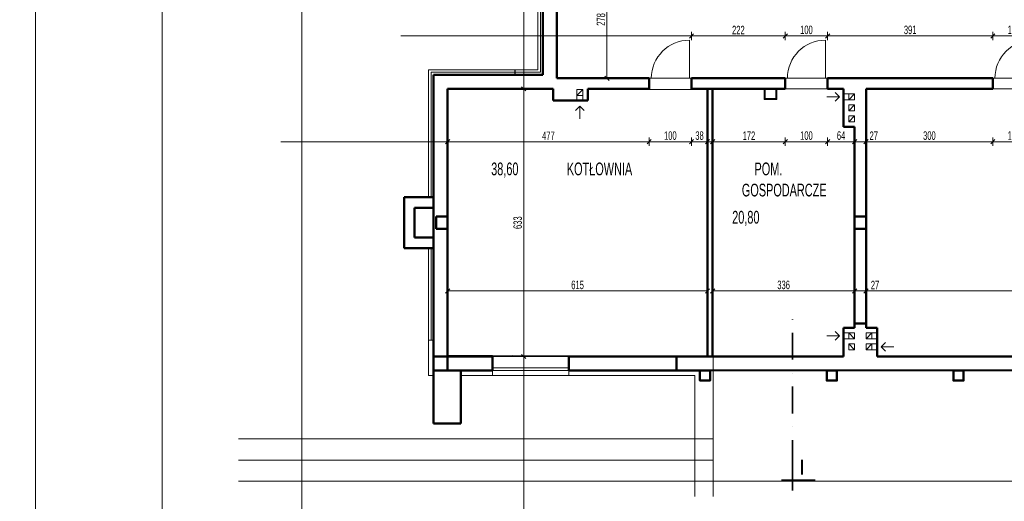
# Model space of a CAD drawing. Header units: millimetres. Extents: x 72202 to 304796, y 21658 to 519946.
# Tile 22 of 93: x 200516 to 202846, y 200622 to 201760. Entities that reach past the tile are written whole.
import ezdxf

# ---------------------------------------------------------------- set-up
doc = ezdxf.new("R2010")
doc.units = ezdxf.units.MM
doc.linetypes.add('ACAD_ISO10W100', pattern=[18.5, 12, -3, 0.5, -3])
doc.linetypes.add('DASHDOT', pattern=[25.4, 12.7, -6.35, 0, -6.35])
doc.layers.get('Defpoints').update_dxf_attribs({"color": 3})
for name, color, linetype, lineweight in [('kreskowanie', 9, 'Continuous', 5), ('linia - gruba - projektowana', 170, 'Continuous', 50), ('LINIA CIENKA', 7, 'Continuous', 13), ('LINIA KRESKOWANIE', 9, 'Continuous', 5), ('LINIA WYMIAROWANIE', 1, 'Continuous', 9), ('OPISY', 251, 'Continuous', 9), ('ściana_istniejąca', 7, 'Continuous', 35)]:
    doc.layers.add(name, color=color, linetype=linetype, lineweight=lineweight)
doc.layers.add('LINIA-NIE DRUKOWAĆ', color=3, linetype='Continuous', lineweight=20, plot=False)
doc.styles.add('simplex', font='arial.ttf')
doc.styles.get("Standard").update_dxf_attribs({"font": 'ARIALN.TTF', "width": 0.75})
doc.linetypes.add('GRADZINOWANIE', pattern='A,0.00254,-2.54,[134,ltypeshp.shx,S=2.54,R=0,X=-2.54,Y=0],-5.08,[134,ltypeshp.shx,S=2.54,R=180,X=2.54,Y=0],-2.54', length=10.16254)
doc.dimstyles.new('sebek100', dxfattribs={"dimtxt": 17, "dimasz": 10, "dimexe": 10, "dimexo": 20, "dimgap": 4, "dimtad": 1, "dimrnd": 0.5, "dimtxsty": 'Standard', "dimblk": 'OBLIQUE', "dimcen": 8, "dimclre": 1, "dimazin": 0, "dimtm": 1e-09, "dimtfac": 1, "dimtix": 1, "dimtmove": 1, "dimatfit": 3, "dimldrblk": 'zas', "dimfxl": 0, "dimtolj": 2, "dimlwd": -1, "dimlwe": -1, "dimarcsym": 0})

# ---------------------------------------------------------------- blocks, each defined once
blk = doc.blocks.new('_Oblique')
at = {"color": 0, "linetype": 'ByBlock', "lineweight": -2}
blk.add_line((-0.5, -0.5), (0.5, 0.5), dxfattribs=at)
blk = doc.blocks.new('*D73')
at = {"layer": 'Defpoints', "color": 0, "lineweight": -3, "ltscale": 1.2}
for p in [(202465.3, 201032), (202465.3, 21668.1), (202493.3, 21668.1)]:
    blk.add_point(p, dxfattribs=at)
at = {"layer": 'LINIA WYMIAROWANIE', "color": 1, "ltscale": 1.2}
for p, q in [((202465.3, 21673.1), (202465.3, 21658.1)), ((202493.3, 21668.1), (202493.3, 21658.1))]:
    blk.add_line(p, q, dxfattribs=at)
at = {"layer": 'LINIA WYMIAROWANIE', "color": 0, "ltscale": 1.2}
blk.add_line((202493.3, 21668.1), (202465.3, 21668.1), dxfattribs=at)
at = {"layer": 'LINIA WYMIAROWANIE', "color": 0, "ltscale": 1.2, "xscale": 10, "yscale": 10, "zscale": 10, "rotation": 180}
blk.add_blockref('_Oblique', (202465.3, 21668.1), dxfattribs=at)
at = {"layer": 'LINIA WYMIAROWANIE', "color": 0, "ltscale": 1.2, "xscale": 10, "yscale": 10, "zscale": 10}
blk.add_blockref('_Oblique', (202493.3, 21668.1), dxfattribs=at)
at = {"layer": 'LINIA WYMIAROWANIE', "color": 0, "lineweight": -3, "ltscale": 1.2, "insert": (202479.3, 21681.3), "char_height": 18, "attachment_point": 5}
blk.add_mtext('\\A2;28', dxfattribs=at)
blk = doc.blocks.new('zas')
blk = doc.blocks.new('*D196')
at = {"layer": 'Defpoints', "color": 0, "lineweight": -3, "ltscale": 4}
for p in [(201528.3, 201597), (201528.3, 200964), (201708.3, 200964)]:
    blk.add_point(p, dxfattribs=at)
at = {"layer": 'LINIA WYMIAROWANIE', "ltscale": 4}
for p, q in [((201698.3, 201597), (201718.3, 201597)), ((201698.3, 200964), (201718.3, 200964))]:
    blk.add_line(p, q, dxfattribs=at)
at = {"layer": 'LINIA WYMIAROWANIE', "color": 0, "ltscale": 4}
blk.add_line((201708.3, 201597), (201708.3, 200964), dxfattribs=at)
at = {"layer": 'LINIA WYMIAROWANIE', "color": 0, "ltscale": 4, "xscale": 10, "yscale": 10, "zscale": 10}
for p, rotation in [((201708.3, 201597), 90), ((201708.3, 200964), 270)]:
    blk.add_blockref('_Oblique', p, dxfattribs=dict(at, rotation=rotation))
at = {"layer": 'LINIA WYMIAROWANIE', "color": 0, "lineweight": -3, "ltscale": 4, "insert": (201694.1, 201280.5), "char_height": 20, "attachment_point": 5, "rotation": 90}
blk.add_mtext('\\A2;633', dxfattribs=at)
blk = doc.blocks.new('*D197')
at = {"layer": 'Defpoints', "color": 0, "lineweight": -3, "ltscale": 4}
for p in [(201528.3, 201597), (202005.3, 201597), (202005.3, 201472)]:
    blk.add_point(p, dxfattribs=at)
at = {"layer": 'LINIA WYMIAROWANIE', "ltscale": 4}
for p, q in [((201528.3, 201482), (201528.3, 201462)), ((202005.3, 201482), (202005.3, 201462))]:
    blk.add_line(p, q, dxfattribs=at)
at = {"layer": 'LINIA WYMIAROWANIE', "color": 0, "ltscale": 4}
blk.add_line((201528.3, 201472), (202005.3, 201472), dxfattribs=at)
at = {"layer": 'LINIA WYMIAROWANIE', "color": 0, "ltscale": 4, "xscale": 10, "yscale": 10, "zscale": 10, "rotation": 180}
blk.add_blockref('_Oblique', (201528.3, 201472), dxfattribs=at)
at = {"layer": 'LINIA WYMIAROWANIE', "color": 0, "ltscale": 4, "xscale": 10, "yscale": 10, "zscale": 10}
blk.add_blockref('_Oblique', (202005.3, 201472), dxfattribs=at)
at = {"layer": 'LINIA WYMIAROWANIE', "color": 0, "lineweight": -3, "ltscale": 4, "insert": (201766.8, 201486), "char_height": 20, "attachment_point": 5}
blk.add_mtext('\\A2;477', dxfattribs=at)
blk = doc.blocks.new('*D198')
at = {"layer": 'Defpoints', "color": 0, "lineweight": -3, "ltscale": 4}
for p in [(202427.3, 201622), (202327.3, 201597), (202427.3, 201472)]:
    blk.add_point(p, dxfattribs=at)
at = {"layer": 'LINIA WYMIAROWANIE', "ltscale": 4}
for p, q in [((202327.3, 201482), (202327.3, 201462)), ((202427.3, 201482), (202427.3, 201462))]:
    blk.add_line(p, q, dxfattribs=at)
at = {"layer": 'LINIA WYMIAROWANIE', "color": 0, "ltscale": 4}
blk.add_line((202327.3, 201472), (202427.3, 201472), dxfattribs=at)
at = {"layer": 'LINIA WYMIAROWANIE', "color": 0, "ltscale": 4, "xscale": 10, "yscale": 10, "zscale": 10, "rotation": 180}
blk.add_blockref('_Oblique', (202327.3, 201472), dxfattribs=at)
at = {"layer": 'LINIA WYMIAROWANIE', "color": 0, "ltscale": 4, "xscale": 10, "yscale": 10, "zscale": 10}
blk.add_blockref('_Oblique', (202427.3, 201472), dxfattribs=at)
at = {"layer": 'LINIA WYMIAROWANIE', "color": 0, "lineweight": -3, "ltscale": 4, "insert": (202377.3, 201486.3), "char_height": 20, "attachment_point": 5}
blk.add_mtext('\\A2;100', dxfattribs=at)
blk = doc.blocks.new('*D199')
at = {"layer": 'Defpoints', "color": 0, "lineweight": -3, "ltscale": 4}
for p in [(202427.3, 201622), (202491.3, 201472), (202491.3, 201438)]:
    blk.add_point(p, dxfattribs=at)
at = {"layer": 'LINIA WYMIAROWANIE', "ltscale": 4}
for p, q in [((202427.3, 201482), (202427.3, 201462)), ((202491.3, 201462), (202491.3, 201482))]:
    blk.add_line(p, q, dxfattribs=at)
at = {"layer": 'LINIA WYMIAROWANIE', "color": 0, "ltscale": 4}
blk.add_line((202427.3, 201472), (202491.3, 201472), dxfattribs=at)
at = {"layer": 'LINIA WYMIAROWANIE', "color": 0, "ltscale": 4, "xscale": 10, "yscale": 10, "zscale": 10, "rotation": 180}
blk.add_blockref('_Oblique', (202427.3, 201472), dxfattribs=at)
at = {"layer": 'LINIA WYMIAROWANIE', "color": 0, "ltscale": 4, "xscale": 10, "yscale": 10, "zscale": 10}
blk.add_blockref('_Oblique', (202491.3, 201472), dxfattribs=at)
at = {"layer": 'LINIA WYMIAROWANIE', "color": 0, "lineweight": -3, "ltscale": 4, "insert": (202459.3, 201486.3), "char_height": 20, "attachment_point": 5}
blk.add_mtext('\\A2;64', dxfattribs=at)
blk = doc.blocks.new('*D200')
at = {"layer": 'Defpoints', "color": 0, "lineweight": -3, "ltscale": 4}
for p in [(202518.3, 201472), (202518.3, 201453.1), (202491.3, 201438)]:
    blk.add_point(p, dxfattribs=at)
at = {"layer": 'LINIA WYMIAROWANIE', "ltscale": 4}
for p, q in [((202491.3, 201462), (202491.3, 201482)), ((202518.3, 201472), (202518.3, 201482))]:
    blk.add_line(p, q, dxfattribs=at)
at = {"layer": 'LINIA WYMIAROWANIE', "color": 0, "ltscale": 4}
blk.add_line((202491.3, 201472), (202518.3, 201472), dxfattribs=at)
at = {"layer": 'LINIA WYMIAROWANIE', "color": 0, "ltscale": 4, "xscale": 10, "yscale": 10, "zscale": 10, "rotation": 180}
blk.add_blockref('_Oblique', (202491.3, 201472), dxfattribs=at)
at = {"layer": 'LINIA WYMIAROWANIE', "color": 0, "ltscale": 4, "xscale": 10, "yscale": 10, "zscale": 10}
blk.add_blockref('_Oblique', (202518.3, 201472), dxfattribs=at)
at = {"layer": 'LINIA WYMIAROWANIE', "color": 0, "lineweight": -3, "ltscale": 4, "insert": (202536.6, 201486.1), "char_height": 20, "attachment_point": 5}
blk.add_mtext('\\A2;27', dxfattribs=at)
blk = doc.blocks.new('*D201')
at = {"layer": 'Defpoints', "color": 0, "lineweight": -3, "ltscale": 4}
for p in [(202818.3, 201609.5), (202518.3, 201453.1), (202818.3, 201472)]:
    blk.add_point(p, dxfattribs=at)
at = {"layer": 'LINIA WYMIAROWANIE', "ltscale": 4}
for p, q in [((202518.3, 201472), (202518.3, 201482)), ((202818.3, 201482), (202818.3, 201462))]:
    blk.add_line(p, q, dxfattribs=at)
at = {"layer": 'LINIA WYMIAROWANIE', "color": 0, "ltscale": 4}
blk.add_line((202518.3, 201472), (202818.3, 201472), dxfattribs=at)
at = {"layer": 'LINIA WYMIAROWANIE', "color": 0, "ltscale": 4, "xscale": 10, "yscale": 10, "zscale": 10, "rotation": 180}
blk.add_blockref('_Oblique', (202518.3, 201472), dxfattribs=at)
at = {"layer": 'LINIA WYMIAROWANIE', "color": 0, "ltscale": 4, "xscale": 10, "yscale": 10, "zscale": 10}
blk.add_blockref('_Oblique', (202818.3, 201472), dxfattribs=at)
at = {"layer": 'LINIA WYMIAROWANIE', "color": 0, "lineweight": -3, "ltscale": 4, "insert": (202668.3, 201486.3), "char_height": 20, "attachment_point": 5}
blk.add_mtext('\\A2;300', dxfattribs=at)
blk = doc.blocks.new('*D202')
at = {"layer": 'Defpoints', "color": 0, "lineweight": -3, "ltscale": 4}
for p in [(202818.3, 201609.5), (202918.3, 201609.5), (202918.3, 201472)]:
    blk.add_point(p, dxfattribs=at)
at = {"layer": 'LINIA WYMIAROWANIE', "ltscale": 4}
for p, q in [((202818.3, 201482), (202818.3, 201462)), ((202918.3, 201482), (202918.3, 201462))]:
    blk.add_line(p, q, dxfattribs=at)
at = {"layer": 'LINIA WYMIAROWANIE', "color": 0, "ltscale": 4}
blk.add_line((202818.3, 201472), (202918.3, 201472), dxfattribs=at)
at = {"layer": 'LINIA WYMIAROWANIE', "color": 0, "ltscale": 4, "xscale": 10, "yscale": 10, "zscale": 10, "rotation": 180}
blk.add_blockref('_Oblique', (202818.3, 201472), dxfattribs=at)
at = {"layer": 'LINIA WYMIAROWANIE', "color": 0, "ltscale": 4, "xscale": 10, "yscale": 10, "zscale": 10}
blk.add_blockref('_Oblique', (202918.3, 201472), dxfattribs=at)
at = {"layer": 'LINIA WYMIAROWANIE', "color": 0, "lineweight": -3, "ltscale": 4, "insert": (202868.3, 201486.3), "char_height": 20, "attachment_point": 5}
blk.add_mtext('\\A2;100', dxfattribs=at)
blk = doc.blocks.new('*D208')
at = {"layer": 'Defpoints', "color": 0, "lineweight": -3, "ltscale": 4}
for p in [(202327.3, 201722), (202105.3, 201622), (202327.3, 201609.5)]:
    blk.add_point(p, dxfattribs=at)
at = {"layer": 'LINIA WYMIAROWANIE', "ltscale": 4}
for p, q in [((202105.3, 201712), (202105.3, 201732)), ((202327.3, 201712), (202327.3, 201732))]:
    blk.add_line(p, q, dxfattribs=at)
at = {"layer": 'LINIA WYMIAROWANIE', "color": 0, "ltscale": 4}
blk.add_line((202105.3, 201722), (202327.3, 201722), dxfattribs=at)
at = {"layer": 'LINIA WYMIAROWANIE', "color": 0, "ltscale": 4, "xscale": 10, "yscale": 10, "zscale": 10, "rotation": 180}
blk.add_blockref('_Oblique', (202105.3, 201722), dxfattribs=at)
at = {"layer": 'LINIA WYMIAROWANIE', "color": 0, "ltscale": 4, "xscale": 10, "yscale": 10, "zscale": 10}
blk.add_blockref('_Oblique', (202327.3, 201722), dxfattribs=at)
at = {"layer": 'LINIA WYMIAROWANIE', "color": 0, "lineweight": -3, "ltscale": 4, "insert": (202216.3, 201736.1), "char_height": 20, "attachment_point": 5}
blk.add_mtext('\\A2;222', dxfattribs=at)
blk = doc.blocks.new('*D209')
at = {"layer": 'Defpoints', "color": 0, "lineweight": -3, "ltscale": 4}
for p in [(202427.3, 201722), (202327.3, 201609.5), (202427.3, 201609.5)]:
    blk.add_point(p, dxfattribs=at)
at = {"layer": 'LINIA WYMIAROWANIE', "ltscale": 4}
for p, q in [((202327.3, 201712), (202327.3, 201732)), ((202427.3, 201712), (202427.3, 201732))]:
    blk.add_line(p, q, dxfattribs=at)
at = {"layer": 'LINIA WYMIAROWANIE', "color": 0, "ltscale": 4}
blk.add_line((202327.3, 201722), (202427.3, 201722), dxfattribs=at)
at = {"layer": 'LINIA WYMIAROWANIE', "color": 0, "ltscale": 4, "xscale": 10, "yscale": 10, "zscale": 10, "rotation": 180}
blk.add_blockref('_Oblique', (202327.3, 201722), dxfattribs=at)
at = {"layer": 'LINIA WYMIAROWANIE', "color": 0, "ltscale": 4, "xscale": 10, "yscale": 10, "zscale": 10}
blk.add_blockref('_Oblique', (202427.3, 201722), dxfattribs=at)
at = {"layer": 'LINIA WYMIAROWANIE', "color": 0, "lineweight": -3, "ltscale": 4, "insert": (202377.3, 201736.3), "char_height": 20, "attachment_point": 5}
blk.add_mtext('\\A2;100', dxfattribs=at)
blk = doc.blocks.new('*D210')
at = {"layer": 'Defpoints', "color": 0, "lineweight": -3, "ltscale": 4}
for p in [(202818.3, 201722), (202427.3, 201609.5), (202818.3, 201609.5)]:
    blk.add_point(p, dxfattribs=at)
at = {"layer": 'LINIA WYMIAROWANIE', "ltscale": 4}
for p, q in [((202427.3, 201712), (202427.3, 201732)), ((202818.3, 201712), (202818.3, 201732))]:
    blk.add_line(p, q, dxfattribs=at)
at = {"layer": 'LINIA WYMIAROWANIE', "color": 0, "ltscale": 4}
blk.add_line((202427.3, 201722), (202818.3, 201722), dxfattribs=at)
at = {"layer": 'LINIA WYMIAROWANIE', "color": 0, "ltscale": 4, "xscale": 10, "yscale": 10, "zscale": 10, "rotation": 180}
blk.add_blockref('_Oblique', (202427.3, 201722), dxfattribs=at)
at = {"layer": 'LINIA WYMIAROWANIE', "color": 0, "ltscale": 4, "xscale": 10, "yscale": 10, "zscale": 10}
blk.add_blockref('_Oblique', (202818.3, 201722), dxfattribs=at)
at = {"layer": 'LINIA WYMIAROWANIE', "color": 0, "lineweight": -3, "ltscale": 4, "insert": (202622.8, 201736.3), "char_height": 20, "attachment_point": 5}
blk.add_mtext('\\A2;391', dxfattribs=at)
blk = doc.blocks.new('*D211')
at = {"layer": 'Defpoints', "color": 0, "lineweight": -3, "ltscale": 4}
for p in [(202918.3, 201722), (202818.3, 201609.5), (202918.3, 201609.5)]:
    blk.add_point(p, dxfattribs=at)
at = {"layer": 'LINIA WYMIAROWANIE', "ltscale": 4}
for p, q in [((202818.3, 201712), (202818.3, 201732)), ((202918.3, 201712), (202918.3, 201732))]:
    blk.add_line(p, q, dxfattribs=at)
at = {"layer": 'LINIA WYMIAROWANIE', "color": 0, "ltscale": 4}
blk.add_line((202818.3, 201722), (202918.3, 201722), dxfattribs=at)
at = {"layer": 'LINIA WYMIAROWANIE', "color": 0, "ltscale": 4, "xscale": 10, "yscale": 10, "zscale": 10, "rotation": 180}
blk.add_blockref('_Oblique', (202818.3, 201722), dxfattribs=at)
at = {"layer": 'LINIA WYMIAROWANIE', "color": 0, "ltscale": 4, "xscale": 10, "yscale": 10, "zscale": 10}
blk.add_blockref('_Oblique', (202918.3, 201722), dxfattribs=at)
at = {"layer": 'LINIA WYMIAROWANIE', "color": 0, "lineweight": -3, "ltscale": 4, "insert": (202868.3, 201736.3), "char_height": 20, "attachment_point": 5}
blk.add_mtext('\\A2;100', dxfattribs=at)
blk = doc.blocks.new('*D222')
at = {"layer": 'Defpoints', "color": 0, "lineweight": -3, "ltscale": 4}
for p in [(201786.8, 201900), (201786.8, 201622), (201905.3, 201622)]:
    blk.add_point(p, dxfattribs=at)
at = {"layer": 'LINIA WYMIAROWANIE', "ltscale": 4}
for p, q in [((201895.3, 201900), (201915.3, 201900)), ((201895.3, 201622), (201915.3, 201622))]:
    blk.add_line(p, q, dxfattribs=at)
at = {"layer": 'LINIA WYMIAROWANIE', "color": 0, "ltscale": 4}
blk.add_line((201905.3, 201900), (201905.3, 201622), dxfattribs=at)
at = {"layer": 'LINIA WYMIAROWANIE', "color": 0, "ltscale": 4, "xscale": 10, "yscale": 10, "zscale": 10}
for p, rotation in [((201905.3, 201900), 90), ((201905.3, 201622), 270)]:
    blk.add_blockref('_Oblique', p, dxfattribs=dict(at, rotation=rotation))
at = {"layer": 'LINIA WYMIAROWANIE', "color": 0, "lineweight": -3, "ltscale": 4, "insert": (201891.1, 201761), "char_height": 20, "attachment_point": 5, "rotation": 90}
blk.add_mtext('\\A2;278', dxfattribs=at)
blk = doc.blocks.new('*D223')
at = {"layer": 'Defpoints', "color": 0, "lineweight": -3, "ltscale": 4}
for p in [(202143.3, 201119), (202143.3, 201069), (201528.3, 201003)]:
    blk.add_point(p, dxfattribs=at)
at = {"layer": 'LINIA WYMIAROWANIE', "ltscale": 4}
for p, q in [((201528.3, 201109), (201528.3, 201129)), ((202143.3, 201109), (202143.3, 201129))]:
    blk.add_line(p, q, dxfattribs=at)
at = {"layer": 'LINIA WYMIAROWANIE', "color": 0, "ltscale": 4}
blk.add_line((201528.3, 201119), (202143.3, 201119), dxfattribs=at)
at = {"layer": 'LINIA WYMIAROWANIE', "color": 0, "ltscale": 4, "xscale": 10, "yscale": 10, "zscale": 10, "rotation": 180}
blk.add_blockref('_Oblique', (201528.3, 201119), dxfattribs=at)
at = {"layer": 'LINIA WYMIAROWANIE', "color": 0, "ltscale": 4, "xscale": 10, "yscale": 10, "zscale": 10}
blk.add_blockref('_Oblique', (202143.3, 201119), dxfattribs=at)
at = {"layer": 'LINIA WYMIAROWANIE', "color": 0, "lineweight": -3, "ltscale": 4, "insert": (201835.8, 201133.3), "char_height": 20, "attachment_point": 5}
blk.add_mtext('\\A2;615', dxfattribs=at)
blk = doc.blocks.new('*D224')
at = {"layer": 'Defpoints', "color": 0, "lineweight": -3, "ltscale": 4}
for p in [(202518.3, 201119), (202518.3, 201093.1), (202491.3, 201069)]:
    blk.add_point(p, dxfattribs=at)
at = {"layer": 'LINIA WYMIAROWANIE', "ltscale": 4}
for p, q in [((202491.3, 201109), (202491.3, 201129)), ((202518.3, 201113.1), (202518.3, 201129))]:
    blk.add_line(p, q, dxfattribs=at)
at = {"layer": 'LINIA WYMIAROWANIE', "color": 0, "ltscale": 4}
blk.add_line((202491.3, 201119), (202518.3, 201119), dxfattribs=at)
at = {"layer": 'LINIA WYMIAROWANIE', "color": 0, "ltscale": 4, "xscale": 10, "yscale": 10, "zscale": 10, "rotation": 180}
blk.add_blockref('_Oblique', (202491.3, 201119), dxfattribs=at)
at = {"layer": 'LINIA WYMIAROWANIE', "color": 0, "ltscale": 4, "xscale": 10, "yscale": 10, "zscale": 10}
blk.add_blockref('_Oblique', (202518.3, 201119), dxfattribs=at)
at = {"layer": 'LINIA WYMIAROWANIE', "color": 0, "lineweight": -3, "ltscale": 4, "insert": (202539.6, 201133.1), "char_height": 20, "attachment_point": 5}
blk.add_mtext('\\A2;27', dxfattribs=at)
blk = doc.blocks.new('*D225')
at = {"layer": 'Defpoints', "color": 0, "lineweight": -3, "ltscale": 4}
for p in [(203325.3, 201119), (202518.3, 201093.1), (203325.3, 201032.9)]:
    blk.add_point(p, dxfattribs=at)
at = {"layer": 'LINIA WYMIAROWANIE', "ltscale": 4}
for p, q in [((202518.3, 201113.1), (202518.3, 201129)), ((203325.3, 201109), (203325.3, 201129))]:
    blk.add_line(p, q, dxfattribs=at)
at = {"layer": 'LINIA WYMIAROWANIE', "color": 0, "ltscale": 4}
blk.add_line((202518.3, 201119), (203325.3, 201119), dxfattribs=at)
at = {"layer": 'LINIA WYMIAROWANIE', "color": 0, "ltscale": 4, "xscale": 10, "yscale": 10, "zscale": 10, "rotation": 180}
blk.add_blockref('_Oblique', (202518.3, 201119), dxfattribs=at)
at = {"layer": 'LINIA WYMIAROWANIE', "color": 0, "ltscale": 4, "xscale": 10, "yscale": 10, "zscale": 10}
blk.add_blockref('_Oblique', (203325.3, 201119), dxfattribs=at)
at = {"layer": 'LINIA WYMIAROWANIE', "color": 0, "lineweight": -3, "ltscale": 4, "insert": (202921.8, 201133.3), "char_height": 20, "attachment_point": 5}
blk.add_mtext('\\A2;807', dxfattribs=at)
blk = doc.blocks.new('*D316')
at = {"layer": 'Defpoints', "color": 0, "lineweight": -3, "ltscale": 1.2}
for p in [(202465.3, 221218.8), (202465.3, 41854.9), (202493.3, 41854.9)]:
    blk.add_point(p, dxfattribs=at)
at = {"layer": 'LINIA WYMIAROWANIE', "color": 1, "ltscale": 1.2}
for p, q in [((202465.3, 41859.9), (202465.3, 41844.9)), ((202493.3, 41854.9), (202493.3, 41844.9))]:
    blk.add_line(p, q, dxfattribs=at)
at = {"layer": 'LINIA WYMIAROWANIE', "color": 0, "ltscale": 1.2}
blk.add_line((202493.3, 41854.9), (202465.3, 41854.9), dxfattribs=at)
at = {"layer": 'LINIA WYMIAROWANIE', "color": 0, "ltscale": 1.2, "xscale": 10, "yscale": 10, "zscale": 10, "rotation": 180}
blk.add_blockref('_Oblique', (202465.3, 41854.9), dxfattribs=at)
at = {"layer": 'LINIA WYMIAROWANIE', "color": 0, "ltscale": 1.2, "xscale": 10, "yscale": 10, "zscale": 10}
blk.add_blockref('_Oblique', (202493.3, 41854.9), dxfattribs=at)
at = {"layer": 'LINIA WYMIAROWANIE', "color": 0, "lineweight": -3, "ltscale": 1.2, "insert": (202479.3, 41868.1), "char_height": 18, "attachment_point": 5}
blk.add_mtext('\\A2;28', dxfattribs=at)
blk = doc.blocks.new('*D455')
at = {"layer": 'Defpoints', "color": 0, "lineweight": -3, "ltscale": 4}
for p in [(202155.3, 201245.6), (202491.3, 201245.6), (202491.3, 201119)]:
    blk.add_point(p, dxfattribs=at)
at = {"layer": 'LINIA WYMIAROWANIE', "ltscale": 4}
for p, q in [((202155.3, 201129), (202155.3, 201109)), ((202491.3, 201129), (202491.3, 201109))]:
    blk.add_line(p, q, dxfattribs=at)
at = {"layer": 'LINIA WYMIAROWANIE', "color": 0, "ltscale": 4}
blk.add_line((202155.3, 201119), (202491.3, 201119), dxfattribs=at)
at = {"layer": 'LINIA WYMIAROWANIE', "color": 0, "ltscale": 4, "xscale": 10, "yscale": 10, "zscale": 10, "rotation": 180}
blk.add_blockref('_Oblique', (202155.3, 201119), dxfattribs=at)
at = {"layer": 'LINIA WYMIAROWANIE', "color": 0, "ltscale": 4, "xscale": 10, "yscale": 10, "zscale": 10}
blk.add_blockref('_Oblique', (202491.3, 201119), dxfattribs=at)
at = {"layer": 'LINIA WYMIAROWANIE', "color": 0, "lineweight": -3, "ltscale": 4, "insert": (202323.3, 201133.3), "char_height": 20, "attachment_point": 5}
blk.add_mtext('\\A2;336', dxfattribs=at)
blk = doc.blocks.new('*D460')
at = {"layer": 'Defpoints', "color": 0, "lineweight": -3, "ltscale": 4}
for p in [(202005.3, 201533.8), (202105.3, 201533.8), (202105.3, 201472)]:
    blk.add_point(p, dxfattribs=at)
at = {"layer": 'LINIA WYMIAROWANIE', "ltscale": 4}
for p, q in [((202005.3, 201482), (202005.3, 201462)), ((202105.3, 201482), (202105.3, 201462))]:
    blk.add_line(p, q, dxfattribs=at)
at = {"layer": 'LINIA WYMIAROWANIE', "color": 0, "ltscale": 4}
blk.add_line((202005.3, 201472), (202105.3, 201472), dxfattribs=at)
at = {"layer": 'LINIA WYMIAROWANIE', "color": 0, "ltscale": 4, "xscale": 10, "yscale": 10, "zscale": 10, "rotation": 180}
blk.add_blockref('_Oblique', (202005.3, 201472), dxfattribs=at)
at = {"layer": 'LINIA WYMIAROWANIE', "color": 0, "ltscale": 4, "xscale": 10, "yscale": 10, "zscale": 10}
blk.add_blockref('_Oblique', (202105.3, 201472), dxfattribs=at)
at = {"layer": 'LINIA WYMIAROWANIE', "color": 0, "lineweight": -3, "ltscale": 4, "insert": (202055.3, 201486.3), "char_height": 20, "attachment_point": 5}
blk.add_mtext('\\A2;100', dxfattribs=at)
blk = doc.blocks.new('*D461')
at = {"layer": 'Defpoints', "color": 0, "lineweight": -3, "ltscale": 4}
for p in [(202105.3, 201533.8), (202143.3, 201534.4), (202143.3, 201472)]:
    blk.add_point(p, dxfattribs=at)
at = {"layer": 'LINIA WYMIAROWANIE', "ltscale": 4}
for p, q in [((202105.3, 201482), (202105.3, 201462)), ((202143.3, 201482), (202143.3, 201462))]:
    blk.add_line(p, q, dxfattribs=at)
at = {"layer": 'LINIA WYMIAROWANIE', "color": 0, "ltscale": 4}
blk.add_line((202105.3, 201472), (202143.3, 201472), dxfattribs=at)
at = {"layer": 'LINIA WYMIAROWANIE', "color": 0, "ltscale": 4, "xscale": 10, "yscale": 10, "zscale": 10, "rotation": 180}
blk.add_blockref('_Oblique', (202105.3, 201472), dxfattribs=at)
at = {"layer": 'LINIA WYMIAROWANIE', "color": 0, "ltscale": 4, "xscale": 10, "yscale": 10, "zscale": 10}
blk.add_blockref('_Oblique', (202143.3, 201472), dxfattribs=at)
at = {"layer": 'LINIA WYMIAROWANIE', "color": 0, "lineweight": -3, "ltscale": 4, "insert": (202124.3, 201486.3), "char_height": 20, "attachment_point": 5}
blk.add_mtext('\\A2;38', dxfattribs=at)
blk = doc.blocks.new('*D462')
at = {"layer": 'Defpoints', "color": 0, "lineweight": -3, "ltscale": 4}
for p in [(202327.3, 201597), (202155.3, 201535.1), (202327.3, 201472)]:
    blk.add_point(p, dxfattribs=at)
at = {"layer": 'LINIA WYMIAROWANIE', "ltscale": 4}
for p, q in [((202155.3, 201482), (202155.3, 201462)), ((202327.3, 201482), (202327.3, 201462))]:
    blk.add_line(p, q, dxfattribs=at)
at = {"layer": 'LINIA WYMIAROWANIE', "color": 0, "ltscale": 4}
blk.add_line((202155.3, 201472), (202327.3, 201472), dxfattribs=at)
at = {"layer": 'LINIA WYMIAROWANIE', "color": 0, "ltscale": 4, "xscale": 10, "yscale": 10, "zscale": 10, "rotation": 180}
blk.add_blockref('_Oblique', (202155.3, 201472), dxfattribs=at)
at = {"layer": 'LINIA WYMIAROWANIE', "color": 0, "ltscale": 4, "xscale": 10, "yscale": 10, "zscale": 10}
blk.add_blockref('_Oblique', (202327.3, 201472), dxfattribs=at)
at = {"layer": 'LINIA WYMIAROWANIE', "color": 0, "lineweight": -3, "ltscale": 4, "insert": (202241.3, 201486.1), "char_height": 20, "attachment_point": 5}
blk.add_mtext('\\A2;172', dxfattribs=at)

msp = doc.modelspace()

# ---------------------------------------------------------------- linework, layer by layer
at = {"layer": 'kreskowanie', "color": 0, "linetype": 'ACAD_ISO10W100', "lineweight": 40, "ltscale": 12}
msp.add_line((202318.026, 200672.042), (202398.026, 200672.042), dxfattribs=at)
at = {"layer": 'linia - gruba - projektowana'}
for p, q in [((201786.792, 201622.042), (201786.792, 201900.033)), ((201753.792, 201630.042), (201753.792, 201888.412)), ((201495.292, 201003.042), (201495.292, 201630.042)), ((201753.792, 201630.042), (201495.292, 201630.042)), ((202005.292, 201622.042), (201786.792, 201622.042)), ((202005.292, 201622.042), (202005.292, 201597.042)), ((202327.292, 201622.042), (202105.292, 201622.042)), ((202105.292, 201622.042), (202105.292, 201597.042)), ((202327.292, 201622.042), (202327.292, 201597.042)), ((202493.292, 201622.042), (202427.292, 201622.042)), ((202427.292, 201622.042), (202427.292, 201597.042)), ((202493.292, 201622.042), (202818.292, 201622.042)), ((201528.292, 201003.042), (201528.292, 201597.042)), ((201778.292, 201597.042), (201528.292, 201597.042)), ((201778.292, 201597.042), (201778.292, 201569.042)), ((201860.292, 201597.042), (201860.292, 201569.042)), ((202005.292, 201597.042), (201860.292, 201597.042)), ((202327.292, 201597.042), (202105.292, 201597.042)), ((202143.292, 200964.042), (202143.292, 201597.042)), ((202155.292, 200964.042), (202155.292, 201597.042)), ((202465.292, 201597.042), (202427.292, 201597.042)), ((202465.292, 201507.042), (202465.292, 201597.042)), ((202518.292, 201032.042), (202518.292, 201597.042)), ((202518.292, 201597.042), (202818.292, 201597.042)), ((201860.292, 201569.042), (201778.292, 201569.042)), ((202491.292, 201507.042), (202465.292, 201507.042)), ((202491.292, 201032.042), (202491.292, 201507.042)), ((202491.292, 201507.042), (202491.292, 201507.042)), ((201425.292, 201220.542), (201425.292, 201340.542)), ((201495.292, 201340.542), (201425.292, 201340.542)), ((201450.292, 201245.542), (201450.292, 201315.542)), ((201495.292, 201315.542), (201450.292, 201315.542)), ((201501.292, 201266.042), (201501.292, 201295.042)), ((201501.292, 201295.042), (201528.292, 201295.042)), ((202491.292, 201295.042), (202518.292, 201295.042)), ((202518.292, 201266.042), (202518.292, 201295.042)), ((201501.292, 201266.042), (201528.292, 201266.042)), ((202491.292, 201266.042), (202518.292, 201266.042)), ((201495.292, 201245.542), (201450.292, 201245.542)), ((201495.292, 201220.542), (201425.292, 201220.542)), ((202465.292, 200964.042), (202465.292, 201032.042)), ((202491.292, 201032.042), (202465.292, 201032.042)), ((202491.292, 201032.042), (202491.292, 201042.042)), ((202518.292, 201042.042), (202491.292, 201042.042)), ((202518.292, 201032.042), (202518.292, 201042.042)), ((202544.292, 201032.042), (202518.292, 201032.042)), ((202544.292, 200964.042), (202544.292, 201032.042)), ((201495.292, 200931.042), (201495.292, 201003.042)), ((201528.292, 200931.042), (201528.292, 201003.042)), ((201634.792, 200964.042), (201495.292, 200964.042)), ((201634.792, 200931.042), (201634.792, 200964.042)), ((202069.792, 200964.042), (201814.792, 200964.042)), ((201814.792, 200931.042), (201814.792, 200964.042)), ((202465.292, 200964.042), (202069.792, 200964.042)), ((202069.792, 200931.751), (202069.792, 200964.042)), ((202544.292, 200964.042), (202974.292, 200964.042)), ((201634.792, 200931.042), (201495.292, 200931.042)), ((201495.292, 200931.042), (201495.292, 200806.042)), ((201559.292, 200806.042), (201559.292, 200931.042)), ((202069.792, 200931.042), (201814.792, 200931.042)), ((203100.292, 200931.042), (202069.792, 200931.751)), ((202125.292, 200931.042), (202069.792, 200931.042)), ((201495.292, 200806.042), (201559.292, 200806.042))]:
    msp.add_line(p, q, dxfattribs=at)
msp.add_lwpolyline([(202818.292, 201597.042), (202818.292, 201622.042)], dxfattribs=at)
for points in [[(202125.292, 200931.042), (202149.292, 200931.042), (202149.292, 200907.042), (202125.292, 200907.042)], [(202425.292, 200931.042), (202449.292, 200931.042), (202449.292, 200907.042), (202425.292, 200907.042)], [(202725.292, 200931.042), (202749.292, 200931.042), (202749.292, 200907.042), (202725.292, 200907.042)]]:
    msp.add_lwpolyline(points, close=True, dxfattribs=at)
at = {"layer": 'LINIA CIENKA'}
for p, q in [((201741.792, 201642.042), (201741.792, 201875.042)), ((202100.292, 201622.042), (202100.292, 201712.042)), ((202422.292, 201622.042), (202422.292, 201712.042)), ((201483.292, 201642.042), (201741.792, 201642.042)), ((201741.792, 201642.042), (201483.292, 201642.042)), ((201483.292, 201340.542), (201483.292, 201642.042)), ((202005.292, 201622.042), (202010.292, 201622.042)), ((202005.292, 201622.042), (202010.292, 201622.042)), ((202105.292, 201622.042), (202100.292, 201622.042)), ((202105.292, 201622.042), (202100.292, 201622.042)), ((202327.292, 201622.042), (202332.292, 201622.042)), ((202327.292, 201622.042), (202332.292, 201622.042)), ((202427.292, 201622.042), (202422.292, 201622.042)), ((202427.292, 201622.042), (202422.292, 201622.042)), ((202818.292, 201622.042), (202823.292, 201622.042)), ((202818.292, 201622.042), (202823.292, 201622.042)), ((201848.292, 201595.042), (201834.292, 201581.042)), ((202277.292, 201597.042), (202277.292, 201572.042)), ((202279.292, 201597.042), (202279.292, 201572.042)), ((202305.292, 201597.042), (202305.292, 201572.042)), ((202307.292, 201597.042), (202307.292, 201572.042)), ((201834.292, 201581.042), (201834.292, 201569.042)), ((201848.292, 201581.042), (201848.292, 201569.042)), ((202277.292, 201574.042), (202307.292, 201574.042)), ((202277.292, 201572.042), (202307.292, 201572.042)), ((202455.292, 201578.042), (202425.292, 201578.042)), ((202445.292, 201588.042), (202455.292, 201578.042)), ((202445.292, 201568.042), (202455.292, 201578.042)), ((202477.292, 201585.042), (202465.292, 201585.042)), ((202477.292, 201571.042), (202465.292, 201571.042)), ((202491.292, 201585.042), (202477.292, 201571.042)), ((201483.292, 201340.542), (201483.292, 201558.042)), ((201831.292, 201546.042), (201841.292, 201556.042)), ((201841.292, 201556.042), (201841.292, 201526.042)), ((201851.292, 201546.042), (201841.292, 201556.042)), ((202491.292, 201559.042), (202477.292, 201545.042)), ((202491.292, 201533.042), (202477.292, 201519.042)), ((201483.292, 201315.542), (201483.292, 201318.042)), ((201495.292, 201301.042), (201495.292, 201296.042)), ((202491.292, 201301.042), (202491.292, 201296.042)), ((201483.292, 201243.042), (201483.292, 201245.542)), ((201483.292, 201003.042), (201483.292, 201220.542)), ((201483.292, 201003.042), (201483.292, 201220.542)), ((202455.292, 201013.042), (202425.292, 201013.042)), ((202445.292, 201023.042), (202455.292, 201013.042)), ((202445.292, 201003.042), (202455.292, 201013.042)), ((202477.292, 201020.042), (202465.292, 201020.042)), ((202477.292, 201020.042), (202491.292, 201006.042)), ((202532.292, 201020.042), (202518.292, 201006.042)), ((202532.292, 201020.042), (202544.292, 201020.042)), ((201483.292, 200919.042), (201483.292, 201003.042)), ((201495.292, 201003.042), (201483.292, 201003.042)), ((202477.292, 201006.042), (202465.292, 201006.042)), ((202477.292, 200994.042), (202491.292, 200980.042)), ((202532.292, 200994.042), (202518.292, 200980.042)), ((202532.292, 201006.042), (202544.292, 201006.042)), ((202532.292, 200994.042), (202544.292, 200994.042)), ((202564.292, 200997.042), (202554.292, 200987.042)), ((202554.292, 200987.042), (202584.292, 200987.042)), ((202564.292, 200977.042), (202554.292, 200987.042)), ((201814.792, 200964.042), (201634.792, 200964.042)), ((202076.505, 200964.042), (201889.792, 200964.042)), ((202156.649, 200964.042), (202156.649, 200632.678)), ((202532.292, 200980.042), (202544.292, 200980.042)), ((201495.292, 200919.042), (201483.292, 200919.042)), ((201634.792, 200919.042), (201559.292, 200919.042)), ((201814.84, 200937.042), (201634.792, 200937.042)), ((201814.84, 200931.042), (201634.792, 200931.042)), ((201634.792, 200931.042), (201634.792, 200919.042)), ((201814.792, 200919.042), (201634.792, 200919.042)), ((201814.792, 200931.042), (201814.792, 200919.042)), ((202069.792, 200919.042), (201814.792, 200919.042)), ((202069.792, 200919.042), (201889.792, 200919.042)), ((202069.792, 200919.042), (202113.292, 200919.042)), ((202113.292, 200919.042), (202113.292, 200632.678))]:
    msp.add_line(p, q, dxfattribs=at)
for points in [[(200853.292, 200489.042), (200853.292, 203316.491), (207383.292, 203316.491), (207383.292, 200489.042)], [(201834.292, 201595.042), (201848.292, 201595.042), (201848.292, 201581.042), (201834.292, 201581.042)], [(202477.292, 201585.042), (202491.292, 201585.042), (202491.292, 201571.042), (202477.292, 201571.042)], [(202477.292, 201559.042), (202491.292, 201559.042), (202491.292, 201545.042), (202477.292, 201545.042)], [(202477.292, 201533.042), (202491.292, 201533.042), (202491.292, 201519.042), (202477.292, 201519.042)], [(202491.292, 201020.042), (202477.292, 201020.042), (202477.292, 201006.042), (202491.292, 201006.042)], [(202518.292, 201020.042), (202532.292, 201020.042), (202532.292, 201006.042), (202518.292, 201006.042)], [(202491.292, 200994.042), (202477.292, 200994.042), (202477.292, 200980.042), (202491.292, 200980.042)], [(202518.292, 200994.042), (202532.292, 200994.042), (202532.292, 200980.042), (202518.292, 200980.042)]]:
    msp.add_lwpolyline(points, close=True, dxfattribs=at)
for centre in [(202100.292, 201622.042), (202422.292, 201622.042), (202913.292, 201622.042)]:
    msp.add_arc(centre, 90, 90, 180, dxfattribs=at)
at = {"layer": 'LINIA KRESKOWANIE', "linetype": 'GRADZINOWANIE', "ltscale": 0.6}
for p, q in [((201747.792, 201636.042), (201747.792, 201881.727)), ((201747.792, 201636.042), (201489.292, 201636.042)), ((201489.292, 201340.542), (201489.292, 201636.042)), ((201489.292, 201003.042), (201489.292, 201220.542))]:
    msp.add_line(p, q, dxfattribs=at)
at = {"layer": 'LINIA WYMIAROWANIE', "lineweight": -3, "ltscale": 1.2}
msp.add_arc((201483.292, 201642.042), 205.091, 356.645672, 0, dxfattribs=at)
at = {"layer": 'LINIA-NIE DRUKOWAĆ'}
for p, q in [((201183.292, 200489.042), (201183.292, 201830.657)), ((201708.292, 200489.042), (201708.292, 201830.657)), ((201417.95, 201722.042), (205740.113, 201722.042)), ((205533.08, 201472.042), (201133.292, 201472.042)), ((201033.292, 200769.042), (202156.61, 200769.042)), ((201033.292, 200719.042), (202156.61, 200719.042)), ((201033.292, 200669.042), (202156.649, 200669.042))]:
    msp.add_line(p, q, dxfattribs=at)
for points in [[(193653.292, 203389.042), (193653.292, 200419.042), (200553.292, 200419.042), (200553.292, 203389.042)], [(200553.292, 203389.042), (200553.292, 200419.042), (207453.292, 200419.042), (207453.292, 203389.042)]]:
    msp.add_lwpolyline(points, close=True, dxfattribs=at)
for points in [[(201786.792, 201900.033), (201786.792, 201622.042), (204076.292, 201622.042), (204119.052, 201646.724), (204152.874, 201660.144), (204204.792, 201672.042), (204308.693, 201672.042), (204404.792, 201672.042), (204461.138, 201658.658), (204499.779, 201642.177)], [(201528.292, 201597.042), (201778.292, 201597.042), (201778.292, 201569.042), (201860.292, 201569.042), (201860.292, 201595.042), (202143.292, 201595.042), (202143.292, 200964.042), (201528.292, 200967.042), (201528.292, 201597.042)], [(202155.292, 201597.042), (202156.649, 200964.042), (202465.292, 200964.042), (202465.292, 201032.042), (202491.292, 201032.042), (202491.292, 201507.042), (202465.292, 201507.042), (202465.292, 201597.042), (202155.292, 201597.042)], [(202518.292, 201597.042), (202518.292, 201032.042), (202544.292, 201032.042), (202544.292, 200964.042), (203325.292, 200964.042), (203325.292, 201597.042), (202518.292, 201597.042)], [(202156.649, 200669.042), (205768.44, 200669.042)]]:
    msp.add_lwpolyline(points, dxfattribs=at)
at = {"layer": 'ściana_istniejąca', "linetype": 'DASHDOT', "ltscale": 5}
for q in [(202344.253, 201057.894), (202344.253, 200646.905)]:
    msp.add_line((202344.253, 200702.494), q, dxfattribs=at)

# ---------------------------------------------------------------- texts
at = {"layer": 'kreskowanie', "color": 0, "linetype": 'ACAD_ISO10W100', "lineweight": 40, "ltscale": 12, "style": 'simplex'}
msp.add_text('I', height=35, dxfattribs=at).set_placement((202359.862, 200684.934))
at = {"layer": 'LINIA-NIE DRUKOWAĆ', "char_height": 30, "width": 125.07, "attachment_point": 1}
for s, insert in [('38,60', (201631.406, 201422.616)), ('20,80', (202201.667, 201308.378))]:
    msp.add_mtext(s, dxfattribs=dict(at, insert=insert))
at = {"layer": 'OPISY', "char_height": 30, "width": 125.07, "attachment_point": 1}
for s, insert in [('KOTŁOWNIA ', (201810.407, 201422.616)), ('{\\W3.13918; }POM.\\P{\\W6.2784;  }GOSPODARCZE', (202224.458, 201422.616))]:
    msp.add_mtext(s, dxfattribs=dict(at, insert=insert))

# ---------------------------------------------------------------- dimensions: what is measured, and where the dimension line sits
at = {"layer": 'LINIA WYMIAROWANIE', "lineweight": -3, "ltscale": 1.2}
for base, p1, p2, picture, middle in [((202465.292, 41854.897), (202493.292, 41854.897), (202465.292, 221218.846), '*D316', (202479.292, 41868.088)), ((202465.292, 21668.094), (202493.292, 21668.094), (202465.292, 201032.042), '*D73', (202479.292, 21681.284))]:
    dim = msp.add_linear_dim(base=base, p1=p1, p2=p2, dimstyle='sebek100', override={"dimtxt": 18, "dimrnd": 0, "dimfxl": 5, "dimtfill": 1, "dimarcsym": 2}, dxfattribs=at)
    dim.commit()
    dim.dimension.update_dxf_attribs({"geometry": picture, "text_midpoint": middle})
at = {"layer": 'LINIA WYMIAROWANIE', "lineweight": -3, "ltscale": 4}
dim = msp.add_linear_dim(base=(201905.284, 201622.042), p1=(201786.792, 201900.033), p2=(201786.792, 201622.042), angle=90, text='278', dimstyle='sebek100', override={"dimtxt": 20, "dimrnd": 0, "dimclre": 256, "dimtfill": 1, "dimarcsym": 2}, dxfattribs=at)
dim.commit()
dim.dimension.update_dxf_attribs({"geometry": '*D222', "text_midpoint": (201891.072, 201761.038)})
for base, p1, p2, picture, middle in [((202327.292, 201722.042), (202105.292, 201622.042), (202327.292, 201609.542), '*D208', (202216.292, 201736.083)), ((202427.292, 201722.042), (202327.292, 201609.542), (202427.292, 201609.542), '*D209', (202377.292, 201736.254)), ((202818.292, 201722.042), (202427.292, 201609.542), (202818.292, 201609.542), '*D210', (202622.792, 201736.254)), ((202918.292, 201722.042), (202818.292, 201609.542), (202918.292, 201609.542), '*D211', (202868.292, 201736.254)), ((202427.292, 201472.042), (202327.292, 201597.042), (202427.292, 201622.042), '*D198', (202377.292, 201486.254)), ((202491.292, 201472.042), (202427.292, 201622.042), (202491.292, 201438.044), '*D199', (202459.292, 201486.254)), ((202005.292, 201472.042), (201528.292, 201597.042), (202005.292, 201597.042), '*D197', (201766.792, 201486.042)), ((202327.292, 201472.042), (202155.292, 201535.111), (202327.292, 201597.042), '*D462', (202241.292, 201486.083)), ((202818.292, 201472.042), (202518.292, 201453.086), (202818.292, 201609.542), '*D201', (202668.292, 201486.254)), ((202918.292, 201472.042), (202818.292, 201609.542), (202918.292, 201609.542), '*D202', (202868.292, 201486.254)), ((202105.292, 201472.042), (202005.292, 201533.778), (202105.292, 201533.778), '*D460', (202055.292, 201486.254)), ((202143.292, 201472.042), (202105.292, 201533.778), (202143.292, 201534.444), '*D461', (202124.292, 201486.254)), ((202491.292, 201119.042), (202155.292, 201245.597), (202491.292, 201245.597), '*D455', (202323.292, 201133.254)), ((202143.292, 201119.042), (201528.292, 201003.042), (202143.292, 201069.042), '*D223', (201835.792, 201133.254)), ((203325.292, 201119.042), (202518.292, 201093.1), (203325.292, 201032.891), '*D225', (202921.792, 201133.254))]:
    dim = msp.add_linear_dim(base=base, p1=p1, p2=p2, dimstyle='sebek100', override={"dimtxt": 20, "dimrnd": 0, "dimclre": 256, "dimtfill": 1, "dimarcsym": 2}, dxfattribs=at)
    dim.commit()
    dim.dimension.update_dxf_attribs({"geometry": picture, "text_midpoint": middle})
dim = msp.add_linear_dim(base=(201708.292, 200964.042), p1=(201528.292, 201597.042), p2=(201528.292, 200964.042), angle=90, dimstyle='sebek100', override={"dimtxt": 20, "dimrnd": 0, "dimclre": 256, "dimtfill": 1, "dimarcsym": 2}, dxfattribs=at)
dim.commit()
dim.dimension.update_dxf_attribs({"geometry": '*D196', "text_midpoint": (201694.081, 201280.542)})
for base, p1, p2, picture, middle in [((202518.292, 201472.042), (202491.292, 201438.044), (202518.292, 201453.086), '*D200', (202536.591, 201472.042)), ((202518.292, 201119.042), (202491.292, 201069.042), (202518.292, 201093.1), '*D224', (202539.603, 201119.042))]:
    dim = msp.add_linear_dim(base=base, p1=p1, p2=p2, dimstyle='sebek100', override={"dimtxt": 20, "dimrnd": 0, "dimclre": 256, "dimtfill": 1, "dimarcsym": 2}, dxfattribs=at)
    dim.commit()
    dim.dimension.update_dxf_attribs({"geometry": picture, "text_midpoint": middle, "dimtype": 160})

doc.saveas('drawing.dxf')
